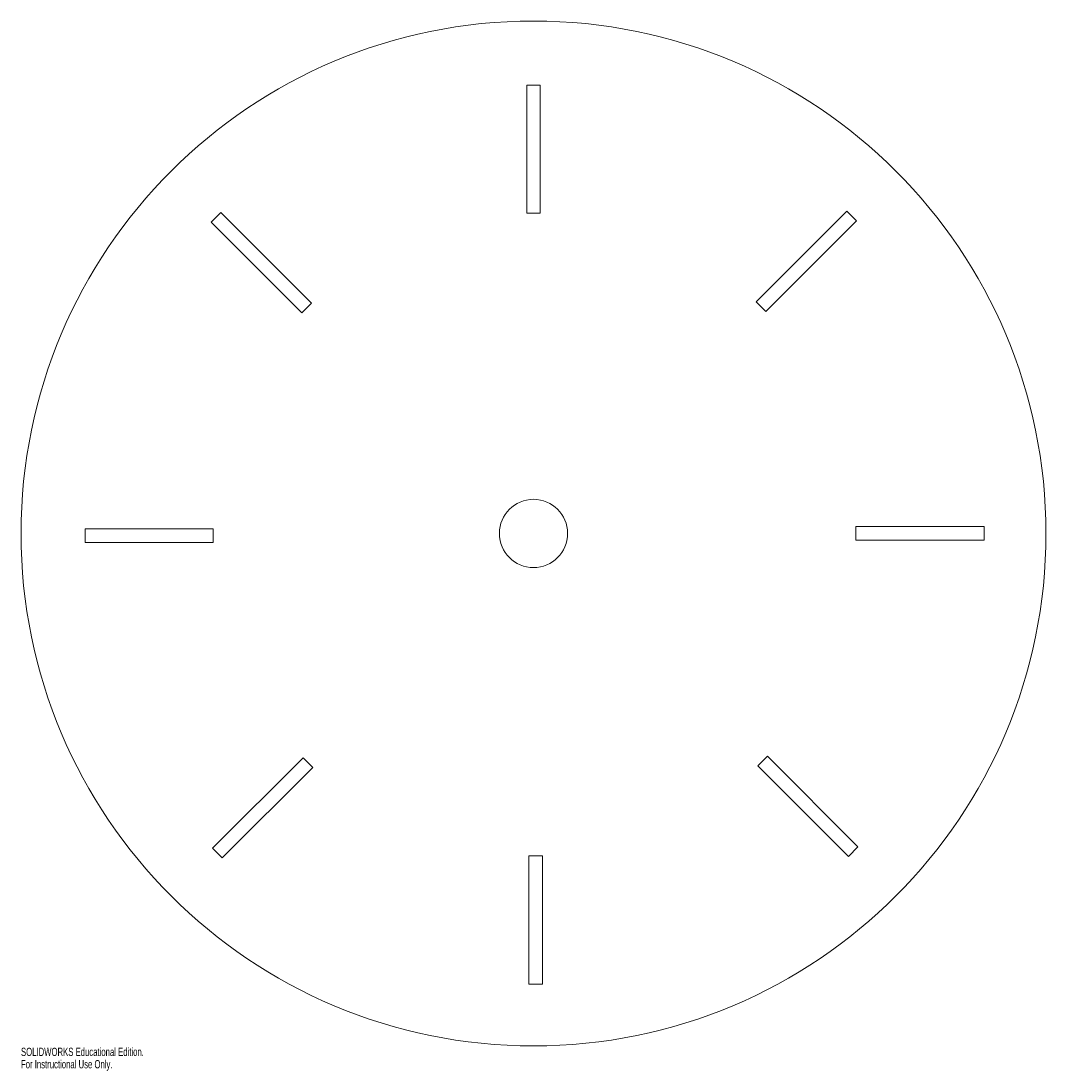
# Model space of a CAD drawing. Header units: millimetres. Extents: x -300 to 300, y -315 to 300.
import ezdxf

# ---------------------------------------------------------------- set-up
doc = ezdxf.new("R2010")
doc.units = ezdxf.units.MM
doc.styles.add('SLDTEXTSTYLE0', font='TXT', dxfattribs={"width": 0.7})

msp = doc.modelspace()

# ---------------------------------------------------------------- linework, layer by layer
at = {"color": 7, "linetype": 'Continuous', "lineweight": 15}
for p, q in [((-4, 187.5), (-4, 262.5)), ((-4, 262.5), (4, 262.5)), ((4, 262.5), (4, 187.5)), ((-188.7, 182.16), (-183.05, 187.82)), ((-183.05, 187.82), (-130.01, 134.79)), ((4, 187.5), (-4, 187.5)), ((130.38, 135.67), (183.41, 188.7)), ((183.41, 188.7), (189.07, 183.05)), ((-135.67, 129.13), (-188.7, 182.16)), ((189.07, 183.05), (136.04, 130.01)), ((136.04, 130.01), (130.38, 135.67)), ((-130.01, 134.79), (-135.67, 129.13)), ((-262.5, 2.75), (-187.5, 2.75)), ((-262.5, -5.25), (-262.5, 2.75)), ((-187.5, 2.75), (-187.5, -5.25)), ((188.75, 4), (263.75, 4)), ((188.75, -4), (188.75, 4)), ((263.75, 4), (263.75, -4)), ((-187.5, -5.25), (-262.5, -5.25)), ((263.75, -4), (188.75, -4)), ((-187.82, -184.3), (-134.79, -131.26)), ((-134.79, -131.26), (-129.13, -136.92)), ((131.26, -136.04), (136.92, -130.38)), ((136.92, -130.38), (189.95, -183.41)), ((-129.13, -136.92), (-182.16, -189.95)), ((184.3, -189.07), (131.26, -136.04)), ((-182.16, -189.95), (-187.82, -184.3)), ((189.95, -183.41), (184.3, -189.07)), ((-2.75, -188.75), (5.25, -188.75)), ((-2.75, -263.75), (-2.75, -188.75)), ((5.25, -188.75), (5.25, -263.75)), ((5.25, -263.75), (-2.75, -263.75))]:
    msp.add_line(p, q, dxfattribs=at)
for radius in [300, 20]:
    msp.add_circle((0, 0), radius, dxfattribs=at)

# ---------------------------------------------------------------- texts
at = {"color": 7, "linetype": 'Continuous', "char_height": 4.8336, "attachment_point": 1, "style": 'SLDTEXTSTYLE0'}
for s, insert in [('SOLIDWORKS Educational Edition.', (-300, -301.02)), ('For Instructional Use Only.', (-300, -308.27))]:
    msp.add_mtext(s, dxfattribs=dict(at, insert=insert))

doc.saveas('drawing.dxf')
